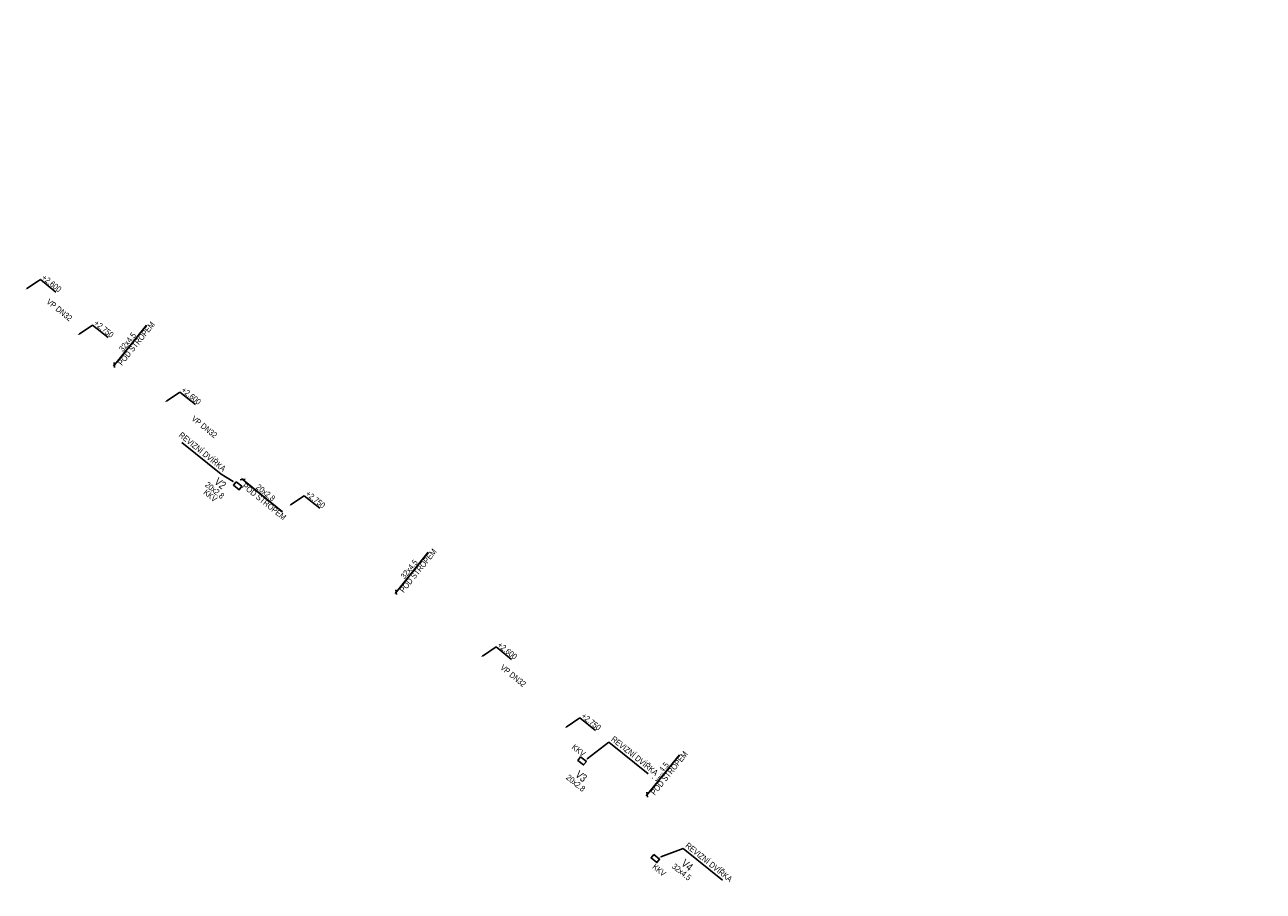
# Model space of a CAD drawing. Header units: millimetres. Extents: x -596506442 to -596040348, y -1160311056 to -1159813945.
# Tile 38 of 77: x -596416107 to -596384644, y -1160016743 to -1159994732. Entities that reach past the tile are written whole.
import ezdxf
from ezdxf import colors
from ezdxf.entities.mleader import LeaderData, LeaderLine
from ezdxf.math import Vec2, Vec3

# ---------------------------------------------------------------- set-up
doc = ezdxf.new("R2010")
doc.units = ezdxf.units.MM
doc.layers.add('obrys', color=7, linetype='Continuous')
doc.layers.add('TP_01_Text', color=7, linetype='Continuous', lineweight=5)
doc.layers.add('ZTI-potr_studena-popis', color=7, linetype='Continuous', lineweight=13)
doc.styles.add('ARIAL', font='arial.ttf', dxfattribs={"width": 0.8})
doc.styles.get("Standard").update_dxf_attribs({"font": 'ic-simplex.shx', "width": 0.8})

msp = doc.modelspace()

# ---------------------------------------------------------------- texts
at = {"layer": 'TP_01_Text', "color": 0, "insert": (-596437549.206, -1159908782.553), "char_height": 200, "width": 9574.27685, "attachment_point": 1, "rotation": 321.1223711, "style": 'ARIAL', "bg_fill": 3, "box_fill_scale": 1, "bg_fill_color": 256, "bg_fill_transparency": 0}
msp.add_mtext('\\A1;POZNÁMKA - OBECNĚ:\\PPROJEKTOVÁ DOKUMENTACE BYLA ZPRACOVÁNA ZA ÚČELEM VYDÁNÍ STAVEBNÍHO POVOLENÍ. PODROBNOST, PŘESNOST, ROZSAH I OBSAH DOKUMENTACE ODPOVÍDÁ VYHLÁŠCE Č. 499/2006 - VYHLÁŠKA O DOKUMENTACI STAVEB:\\PVÝKRESOVÁ ČÁST OBSAHUJE UMÍSTĚNÍ A USPOŘÁDÁNÍ ROZHODUJÍCÍCH ZAŘÍZENÍ, STROJŮ, ZÁKLADNÍCH MECHANICKÝCH KOMPONENTŮ, ZDROJŮ ENERGIE APOD.; ZÁKLADNÍ VYMEZENÍ PROSTORU NA JEJICH UMÍSTĚNÍ VE STAVBĚ; \\PPŘED ZAHÁJENÍM VÝSTAVBY JE NUTNÉ ZLADIT ODVOD KONDENZÁTU OD VŠECH VZDUCHOTECHNICKÝCH JEDNOTEK DLE ZVOLENE TECHNOLOGIE\\P\\PPOZNÁMKA - VODOVOD:\\P\\pt200;-^IUZAVÍRACÍ ARMATURY BUDOU UMÍSTĚNY DLE ČSN 75 5401, NUTNOST ZAJISTIT PŘÍSTUP\\P-^IMINIMÁLNÍ SKLON BUDE 0,3 % SMĚREM K VYPOUŠTĚCÍM ARMATURÁM,\\P-^IVEŠKERÉ POTRUBÍ BUDE ZAIZOLOVÁNO TEPELNOU IZOLACÍ, VIZ LEGENDA,\\P-^IKOTVENÍ POTRUBÍ, KOMPENZÁTORY DÉLKOVÉ ROZTAŽNOSTI A VÝŠKOVÉ UMÍSTĚNÍ PŘÍVODŮ VODY BUDE DLE MONTÁŽNÍCH NÁVODŮ DODAVATELŮ,\\P-^IPOTRUBÍ PITNÉ VODY BUDE Z TŘÍVRSTVÉHO POTRUBÍ PP-RCT, POŽÁRNÍ POTRUBÍ Z OCELI (OZN. JMENOVITOU SVĚTLOSTÍ POTRUBÍ DN)\\P-^IPOTRUBÍ PŘEVÁŽNĚ VEDENO V PŘEDSTĚNĚ, NENÍ-LI UVEDENO JINAK, SVISLÉ POTRUBÍ VEDENO V  KOMÍNOVÝCH PRŮDUŠÍCH PRŮMĚRU 150 mm\\P-^IPOLOHY REDUKCÍ, KULOVÝCH KOHOUTŮ A ARMATUR JSOU ZAKRESLENY POUZE ORIENTAČNĚ, PŘESNÁ POLOHA BUDE UPŘESNĚNA V DALŠÍM STUPNI PD\\P-^IPŘED VSTUPEM VODOVODU DO KAŽDÉHO BYTU BUDE OSAZEN NA SV A TV PODRUŽNÝ VODOMĚR S M-BUS, NUTNO ZAJISTIT PŘÍSTUP (OSAZENÍ REVIZNÍCH DVÍŘEK)\\P-^IOCHRANU PROTI ZNEČIŠTĚNÍ PITNÉ VODY VE VNITŘNÍM VODOVODU A ZAŘÍZENÍ NA OCHRANU PROTI ZNEČIŠTĚNÍ, ZPĚTNÝM PRŮTOKEM NUTNO ŘEŠIT DLE ČSN EN 1717, \\PDÁLE VIZ TECHNICKÁ ZPRÁVA.\\P\\PPOZNÁMKA - KANALIZACE:\\P-^IVŠECHNA PŘIPOJOVACÍ POTRUBÍ BUDOU PROVEDENA V MINIMÁLNÍM SKLONU 3% NENÍ-LI TOMU UVEDENO JINAK, \\P-^IVEŠKERÉ ODPADNÍ POTRUBÍ BUDE PROVEDENO Z ODHLUČNĚNÝCH TŘÍVRSTVÝCH PLASTOVÝCH TRUBEK Z PP, PŘIPOJOVACÍ POTRUBÍ Z MATERIÁLU PP-HT,\\P-^IPOTRUBÍ V DRÁŽKÁCH BUDE CHRÁNĚNO PROTI MECHANICKÉMU POŠKOZENÍ PLSTĚNÝMI PÁSY,\\P-^IUCHYCENÍ POTRUBÍ BUDE PROVEDENO DLE MONTÁŽNÍHO NÁVODU VÝROBCE,\\P-^INA ODPADNÍM POTRUBÍ BUDOU UMÍSTĚNY ČISTICÍ KUSY 1 m NAD PODLAHOU DANÉHO PODLAŽÍ, NUTNO ZAJISTIT PŘÍSTUP (OSAZENÍ REVIZNÍCH DVÍŘEK),\\P-^IDANÁ ODPADNÍ POTRUBÍ BUDOU VYVEDENA NAD STŘECHU A UKONČENY VENTILAČNÍ HLAVICÍ VE VÝŠCE min. 0,5 m NAD ÚROVNÍ STŘECHY\\P-^IZÁSADY PRO PROVÁDĚNÍ PŘIPOJOVACÍHO POTRUBÍ:\\P\\pi-400,l600,t600;--^INEJVĚTŠÍ DÉLKA NEVĚTRANÉHO PŘIPOJOVACÍHO POTRUBÍ JE 4 m,\\P--^INEJMENŠÍ SKLON NEVĚTRANÉHO PŘIPOJOVACÍHO POTRUBÍ JSOU 3%,\\P--^IUM KAŽDÉHO ZAŘIZOVACÍHO PŘEDMĚTU BUDE OSAZENA ZÁPACHOVÁ UZÁVĚRA S VÝŠKOU VODNÍHO SLOUPCE MINIMÁLNĚ 50 mm,\\P--^IPŘECHOD NA ODPADNÍ POTRUBÍ JE PROVEDEN ODBOČKAMI S ÚHLEM ODBOČENÍ 45° AŽ 88,5°,\\P--^IPŘIPOJOVACÍ POTRUBÍ OD DVOU A VÍCE ZAŘIZOVACÍCH PŘEDMĚTŮ NAPOJENÉHO DO SVODNÉHO POTRUBÍ MÁ BÝT OPATŘENO ČISTÍCÍ TVAROVKOU,\\P--^IPŘIPOJOVACÍ POTRUBÍ NAPOJENÁ NA ODPADNÍ POTRUBÍ ODBOČKOU S ÚHLEM VĚTŠÍM NEŽ 75°, MUSÍ MÍT MEZI DNEM PŘIPOJOVACÍHO POTRUBÍ V MÍSTĚ PŘIPOJENÍ \\P\\pi0,l0,tz;^IA HLADINOU VODY V NAPOJENÉ ZÁPACHOVÉ UZÁVĚRCE SVISLOU VZDÁLENOST VĚTŠÍ NEBO ROVNU VNITŘNÍMU PRŮMĚRU PŘIPOJOVACÍHO POTRUBÍ,\\P\\pi-400,l600,t600;--^IODBOČKY S BOČNÍM ÚHLEM PŘIPOJENÍ VĚTŠÍM NEŽ 60° MUSÍ BÝT NA PŘIPOJOVACÍM POTRUBÍ OSAZENY S ODTOKEM VE SVISLÉ ROVINĚ,\\P--^IEXCENTRICKÉ REDUKCE OSAZENÉ NA LEŽATÉM PŘIPOJOVACÍM POTRUBÍ MUSÍ BÝT OSAZENY S ROVNÝM POVRCHEM NAHOŘE,\\P--^IODPADNÍ POTRUBÍ , KTERÉ JE VYVEDENO NAD STŘECHU BUDE UKONČENO VĚTRACÍ HLAVICÍ v=0,5 m, OSTATNÍ  POTRUBÍ UKONČENA PŘIVZDUŠŇOVACÍM VENTILEM ,\\P\\pi0,l0,tz;DÁLE VIZ TECHNICKÁ ZPRÁVA.', dxfattribs=at)

# ---------------------------------------------------------------- next in the draw order: texts
at = {"layer": 'obrys', "char_height": 200, "width": 3467.51018, "attachment_point": 1, "rotation": 321.1223711}
for insert in [(-596476703.894, -1159957750.085), (-596477780.801, -1159959085.778)]:
    msp.add_mtext('\\pi2798.69709;{\\fArial|b0|i0|c238|p34;KKV50\\P\\pi1200.00677;BEZ OVLÁDACÍ PÁKY}', dxfattribs=dict(at, insert=insert))

# ---------------------------------------------------------------- next in the draw order: texts
at = {"layer": 'TP_01_Text', "color": 0, "insert": (-596423519.894, -1159920093.74), "char_height": 200, "width": 9574.27685, "attachment_point": 1, "rotation": 321.1223711, "style": 'ARIAL', "bg_fill": 3, "box_fill_scale": 1, "bg_fill_color": 256, "bg_fill_transparency": 0}
msp.add_mtext('\\A1;POZNÁMKA - OBECNĚ:\\PPROJEKTOVÁ DOKUMENTACE BYLA ZPRACOVÁNA ZA ÚČELEM VYDÁNÍ STAVEBNÍHO POVOLENÍ. PODROBNOST, PŘESNOST, ROZSAH I OBSAH DOKUMENTACE ODPOVÍDÁ VYHLÁŠCE Č. 499/2006 - VYHLÁŠKA O DOKUMENTACI STAVEB:\\PVÝKRESOVÁ ČÁST OBSAHUJE UMÍSTĚNÍ A USPOŘÁDÁNÍ ROZHODUJÍCÍCH ZAŘÍZENÍ, STROJŮ, ZÁKLADNÍCH MECHANICKÝCH KOMPONENTŮ, ZDROJŮ ENERGIE APOD.; ZÁKLADNÍ VYMEZENÍ PROSTORU NA JEJICH UMÍSTĚNÍ VE STAVBĚ; ZÁKLADNÍ PŘEHLEDOVÁ SCHÉMATA ROZVODŮ A ZAŘÍZENÍ, ZÁKLADNÍ TECHNOLOGICKÁ SCHÉMATA; PŮDORYSY PÁTEŘNÍCH POTRUBNÍCH ROZVODŮ; PŘIPOJOVACÍ POTRUBNÍ ANI KONCOVÉ PRVKY SE NEZOBRAZUJÍ\\P\\PPOZNÁMKA - VODOVOD:\\P\\pt200;-^IUZAVÍRACÍ ARMATURY BUDOU UMÍSTĚNY DLE ČSN 75 5401, NUTNOST ZAJISTIT PŘÍSTUP\\P-^IMINIMÁLNÍ SKLON BUDE 0,3 % SMĚREM K VYPOUŠTĚCÍM ARMATURÁM,\\P-^IVEŠKERÉ POTRUBÍ BUDE ZAIZOLOVÁNO TEPELNOU IZOLACÍ, VIZ LEGENDA,\\P-^IKOTVENÍ POTRUBÍ, KOMPENZÁTORY DÉLKOVÉ ROZTAŽNOSTI A VÝŠKOVÉ UMÍSTĚNÍ PŘÍVODŮ VODY BUDE DLE MONTÁŽNÍCH NÁVODŮ DODAVATELŮ,\\P-^IPOTRUBÍ PITNÉ VODY BUDE Z TŘÍVRSTVÉHO POTRUBÍ PP-RCT, POŽÁRNÍ POTRUBÍ Z OCELI (OZN. JMENOVITOU SVĚTLOSTÍ POTRUBÍ DN)\\P-^IPOTRUBÍ PŘEVÁŽNĚ VEDENO V PŘEDSTĚNĚ, NENÍ-LI UVEDENO JINAK, SVISLÉ POTRUBÍ VEDENO V  KOMÍNOVÝCH PRŮDUŠÍCH PRŮMĚRU 150 mm\\P-^IPOLOHY REDUKCÍ, KULOVÝCH KOHOUTŮ A ARMATUR JSOU ZAKRESLENY POUZE ORIENTAČNĚ, PŘESNÁ POLOHA BUDE UPŘESNĚNA V DALŠÍM STUPNI PD\\P-^IPŘED VSTUPEM VODOVODU DO KAŽDÉHO BYTU BUDE OSAZEN NA SV A TV PODRUŽNÝ VODOMĚR S M-BUS, NUTNO ZAJISTIT PŘÍSTUP (OSAZENÍ REVIZNÍCH DVÍŘEK)\\P-^IOCHRANU PROTI ZNEČIŠTĚNÍ PITNÉ VODY VE VNITŘNÍM VODOVODU A ZAŘÍZENÍ NA OCHRANU PROTI ZNEČIŠTĚNÍ, ZPĚTNÝM PRŮTOKEM NUTNO ŘEŠIT DLE ČSN EN 1717, \\PDÁLE VIZ TECHNICKÁ ZPRÁVA.\\P\\PPOZNÁMKA - KANALIZACE:\\P-^IVŠECHNA PŘIPOJOVACÍ POTRUBÍ BUDOU PROVEDENA V MINIMÁLNÍM SKLONU 3% NENÍ-LI TOMU UVEDENO JINAK, \\P-^IVEŠKERÉ ODPADNÍ POTRUBÍ BUDE PROVEDENO Z ODHLUČNĚNÝCH TŘÍVRSTVÝCH PLASTOVÝCH TRUBEK Z PP, PŘIPOJOVACÍ POTRUBÍ Z MATERIÁLU PP-HT,\\P-^IPOTRUBÍ V DRÁŽKÁCH BUDE CHRÁNĚNO PROTI MECHANICKÉMU POŠKOZENÍ PLSTĚNÝMI PÁSY,\\P-^IUCHYCENÍ POTRUBÍ BUDE PROVEDENO DLE MONTÁŽNÍHO NÁVODU VÝROBCE,\\P-^INA ODPADNÍM POTRUBÍ BUDOU UMÍSTĚNY ČISTICÍ KUSY 1 m NAD PODLAHOU DANÉHO PODLAŽÍ, NUTNO ZAJISTIT PŘÍSTUP (OSAZENÍ REVIZNÍCH DVÍŘEK),\\P-^IDANÁ ODPADNÍ POTRUBÍ BUDOU VYVEDENA NAD STŘECHU A UKONČENY VENTILAČNÍ HLAVICÍ VE VÝŠCE min. 0,5 m NAD ÚROVNÍ STŘECHY\\P-^IZÁSADY PRO PROVÁDĚNÍ PŘIPOJOVACÍHO POTRUBÍ:\\P\\pi-400,l600,t600;--^INEJVĚTŠÍ DÉLKA NEVĚTRANÉHO PŘIPOJOVACÍHO POTRUBÍ JE 4 m,\\P--^INEJMENŠÍ SKLON NEVĚTRANÉHO PŘIPOJOVACÍHO POTRUBÍ JSOU 3%,\\P--^IUM KAŽDÉHO ZAŘIZOVACÍHO PŘEDMĚTU BUDE OSAZENA ZÁPACHOVÁ UZÁVĚRA S VÝŠKOU VODNÍHO SLOUPCE MINIMÁLNĚ 50 mm,\\P--^IPŘECHOD NA ODPADNÍ POTRUBÍ JE PROVEDEN ODBOČKAMI S ÚHLEM ODBOČENÍ 45° AŽ 88,5°,\\P--^IPŘIPOJOVACÍ POTRUBÍ OD DVOU A VÍCE ZAŘIZOVACÍCH PŘEDMĚTŮ NAPOJENÉHO DO SVODNÉHO POTRUBÍ MÁ BÝT OPATŘENO ČISTÍCÍ TVAROVKOU,\\P--^IPŘIPOJOVACÍ POTRUBÍ NAPOJENÁ NA ODPADNÍ POTRUBÍ ODBOČKOU S ÚHLEM VĚTŠÍM NEŽ 75°, MUSÍ MÍT MEZI DNEM PŘIPOJOVACÍHO POTRUBÍ V MÍSTĚ PŘIPOJENÍ \\P\\pi0,l0,tz;^IA HLADINOU VODY V NAPOJENÉ ZÁPACHOVÉ UZÁVĚRCE SVISLOU VZDÁLENOST VĚTŠÍ NEBO ROVNU VNITŘNÍMU PRŮMĚRU PŘIPOJOVACÍHO POTRUBÍ,\\P\\pi-400,l600,t600;--^IODBOČKY S BOČNÍM ÚHLEM PŘIPOJENÍ VĚTŠÍM NEŽ 60° MUSÍ BÝT NA PŘIPOJOVACÍM POTRUBÍ OSAZENY S ODTOKEM VE SVISLÉ ROVINĚ,\\P--^IEXCENTRICKÉ REDUKCE OSAZENÉ NA LEŽATÉM PŘIPOJOVACÍM POTRUBÍ MUSÍ BÝT OSAZENY S ROVNÝM POVRCHEM NAHOŘE,\\P--^IODPADNÍ POTRUBÍ , KTERÉ JE VYVEDENO NAD STŘECHU BUDE UKONČENO VĚTRACÍ HLAVICÍ v=0,5 m, OSTATNÍ  POTRUBÍ UKONČENA PŘIVZDUŠŇOVACÍM VENTILEM ,\\P\\pi0,l0,tz;DÁLE VIZ TECHNICKÁ ZPRÁVA.', dxfattribs=at)

# ---------------------------------------------------------------- next in the draw order: linework, layer by layer
at = {"ltscale": 20}
for p, q in [((-596413837.905, -1160003313.609), (-596413824.573, -1160003437.896)), ((-596410509.442, -1160006278.633), (-596410633.729, -1160006291.964)), ((-596406680.647, -1160009084.176), (-596406667.315, -1160009208.463)), ((-596400300.547, -1160014228.155), (-596400287.215, -1160014352.442))]:
    msp.add_line(p, q, dxfattribs=at)

# ---------------------------------------------------------------- next in the draw order: texts
at = {"attachment_point": 2, "rotation": 321.1223711, "line_spacing_factor": 0.8, "style": 'ARIAL', "bg_fill": 3, "box_fill_scale": 1, "bg_fill_color": 256, "bg_fill_transparency": 0}
for s, insert, char_height, width in [('VP DN32', (-596415179.03, -1160001916.51), 150, 1335.22116), ('VP DN32', (-596411494.258, -1160004887.371), 150, 1335.22116), ('V2', (-596411077.194, -1160006303.7), 200, 395.3664), ('VP DN32', (-596403651.48, -1160011210.641), 150, 1335.22116), ('KKV', (-596401987.162, -1160013105.125), 150, 281.48082), ('V3', (-596401905.442, -1160013741.523), 200, 395.3664), ('V4', (-596399213.78, -1160015999.635), 200, 395.3664)]:
    msp.add_mtext(s, dxfattribs=dict(at, insert=insert, char_height=char_height, width=width))
at = {"ltscale": 20, "char_height": 150, "width": 647.47907, "attachment_point": 1, "style": 'ARIAL', "bg_fill": 3, "box_fill_scale": 1, "bg_fill_color": 256, "bg_fill_transparency": 0}
for s, insert, rotation in [('32x4.5', (-596413729.399, -1160002957.726), 51.122371), ('20x2.8', (-596410153.559, -1160006387.138), 321.122371), ('32x4.5', (-596406572.141, -1160008728.293), 51.122371), ('32x4.5', (-596400192.041, -1160013872.272), 51.122371)]:
    msp.add_mtext(s, dxfattribs=dict(at, insert=insert, rotation=rotation))

# ---------------------------------------------------------------- next in the draw order: leaders
at = {"layer": 'ZTI-potr_studena-popis'}
ml = msp.add_multileader_mtext('Standard', dxfattribs=at)
ml.set_content('+2,600', color=256, style='ARIAL')
ml.set_leader_properties()
ml.build(insert=Vec2(0, 0))
ml.multileader.update_dxf_attribs({"text_left_attachment_type": 6, "text_right_attachment_type": 6, "dogleg_length": 0.36, "arrow_head_size": 50})
ctx = ml.context
ctx.base_point, ctx.char_height, ctx.arrow_head_size, ctx.landing_gap_size, ctx.plane_origin, ctx.plane_x_axis, ctx.plane_y_axis = Vec3(-596412163.591, -1160004062.997), 150, 50, 0.09, Vec3(-596412363.214, -1160004472.702), Vec3(0.778488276, -0.627659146), Vec3(0.627659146, 0.778488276)
ctx.left_attachment, ctx.right_attachment = 6, 6
notes = []
notes.append((ctx, [(1, (1, 1, 0), (-596412163.871, -1160004062.771), (0.778488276, -0.627659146), 0.36, [(0, [(-596412552.313, -1160004320.24)], 0, [])])]))
ctx.mtext.insert, ctx.mtext.text_direction, ctx.mtext.rotation, ctx.mtext.flow_direction = Vec3(-596412050.542, -1160003922.926), Vec3(0.778488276, -0.627659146), 5.604642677, 5
ctx.mtext.has_bg_fill, ctx.mtext.bg_color, ctx.mtext.bg_scale_factor, ctx.mtext.bg_transparency, ctx.mtext.use_window_bg_color = 1, -1027028792, 1.5, 0, 1
ml = msp.add_multileader_mtext('Standard', dxfattribs=at)
ml.set_content('+2,750', color=256, style='ARIAL')
ml.set_leader_properties()
ml.build(insert=Vec2(0, 0))
ml.multileader.update_dxf_attribs({"text_left_attachment_type": 6, "text_right_attachment_type": 6, "dogleg_length": 0.36, "arrow_head_size": 50})
ctx = ml.context
ctx.base_point, ctx.char_height, ctx.arrow_head_size, ctx.landing_gap_size, ctx.plane_origin, ctx.plane_x_axis, ctx.plane_y_axis = Vec3(-596409006.642, -1160006694.95), 150, 50, 0.09, Vec3(-596409206.265, -1160007104.655), Vec3(0.778488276, -0.627659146), Vec3(0.627659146, 0.778488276)
ctx.left_attachment, ctx.right_attachment = 6, 6
notes.append((ctx, [(1, (1, 1, 0), (-596409006.922, -1160006694.724), (0.778488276, -0.627659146), 0.36, [(0, [(-596409395.364, -1160006952.193)], 0, [])])]))
ctx.mtext.insert, ctx.mtext.text_direction, ctx.mtext.rotation, ctx.mtext.flow_direction = Vec3(-596408893.593, -1160006554.879), Vec3(0.778488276, -0.627659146), 5.604642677, 5
ctx.mtext.has_bg_fill, ctx.mtext.bg_color, ctx.mtext.bg_scale_factor, ctx.mtext.bg_transparency, ctx.mtext.use_window_bg_color = 1, -1027028792, 1.5, 0, 1
ml = msp.add_multileader_mtext('Standard', dxfattribs=at)
ml.set_content('+2,750', color=256, style='ARIAL')
ml.set_leader_properties()
ml.build(insert=Vec2(0, 0))
ml.multileader.update_dxf_attribs({"text_left_attachment_type": 6, "text_right_attachment_type": 6, "dogleg_length": 0.36, "arrow_head_size": 50})
ctx = ml.context
ctx.base_point, ctx.char_height, ctx.arrow_head_size, ctx.landing_gap_size, ctx.plane_origin, ctx.plane_x_axis, ctx.plane_y_axis = Vec3(-596402002.693, -1160012341.91), 150, 50, 0.09, Vec3(-596402202.317, -1160012751.615), Vec3(0.778488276, -0.627659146), Vec3(0.627659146, 0.778488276)
ctx.left_attachment, ctx.right_attachment = 6, 6
notes.append((ctx, [(1, (1, 1, 0), (-596402002.974, -1160012341.685), (0.778488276, -0.627659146), 0.36, [(0, [(-596402391.416, -1160012599.154)], 0, [])])]))
ctx.mtext.insert, ctx.mtext.text_direction, ctx.mtext.rotation, ctx.mtext.flow_direction = Vec3(-596401889.645, -1160012201.839), Vec3(0.778488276, -0.627659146), 5.604642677, 5
ctx.mtext.has_bg_fill, ctx.mtext.bg_color, ctx.mtext.bg_scale_factor, ctx.mtext.bg_transparency, ctx.mtext.use_window_bg_color = 1, -1027028792, 1.5, 0, 1
for ctx, leaders in notes:
    for number, flags, end, landing, length, lines in leaders:
        leader = LeaderData()
        leader.index, (leader.has_last_leader_line, leader.has_dogleg_vector, leader.attachment_direction) = number, flags
        leader.last_leader_point, leader.dogleg_vector, leader.dogleg_length = Vec3(end), Vec3(landing), length
        for number, points, colour, breaks in lines:
            line = LeaderLine()
            line.index, line.vertices, line.color, line.breaks = number, Vec3.list(points), colors.encode_raw_color(colour), breaks
            leader.lines.append(line)
        ctx.leaders.append(leader)

# ---------------------------------------------------------------- next in the draw order: linework, layer by layer
msp.add_lwpolyline([(-596401986.209, -1160013331.077), (-596401840.096, -1160013448.881), (-596401910.046, -1160013535.64), (-596402056.159, -1160013417.836)], close=True)

# ---------------------------------------------------------------- next in the draw order: texts
at = {"ltscale": 20, "char_height": 150, "width": 1280.37323, "attachment_point": 1, "style": 'ARIAL', "bg_fill": 3, "box_fill_scale": 1, "bg_fill_color": 256, "bg_fill_transparency": 0}
for insert, rotation in [((-596413756.363, -1160003307.382), 51.122371), ((-596410503.215, -1160006360.174), 321.122371), ((-596406599.105, -1160009077.949), 51.122371), ((-596400219.006, -1160014221.929), 51.122371)]:
    msp.add_mtext('POD STROPEM', dxfattribs=dict(at, insert=insert, rotation=rotation))
at = {"char_height": 150, "attachment_point": 2, "rotation": 321.1223711, "line_spacing_factor": 0.8, "style": 'ARIAL', "bg_fill": 3, "box_fill_scale": 1, "bg_fill_color": 256, "bg_fill_transparency": 0}
for s, insert, width in [('20x2.8', (-596411234.109, -1160006498.322), 281.48082), ('20x2.8', (-596402062.357, -1160013936.145), 281.48082), ('32x4.5', (-596399370.695, -1160016194.257), 285.09383)]:
    msp.add_mtext(s, dxfattribs=dict(at, insert=insert, width=width))

# ---------------------------------------------------------------- next in the draw order: leaders
at = {"layer": 'ZTI-potr_studena-popis'}
ml = msp.add_multileader_mtext('Standard', dxfattribs=at)
ml.set_content('+2,600', color=256, style='ARIAL')
ml.set_leader_properties()
ml.build(insert=Vec2(0, 0))
ml.multileader.update_dxf_attribs({"text_left_attachment_type": 6, "text_right_attachment_type": 6, "dogleg_length": 0.36, "arrow_head_size": 50})
ctx = ml.context
ctx.base_point, ctx.char_height, ctx.arrow_head_size, ctx.landing_gap_size, ctx.plane_origin, ctx.plane_x_axis, ctx.plane_y_axis = Vec3(-596415709.664, -1160001203.962), 150, 50, 0.09, Vec3(-596415909.287, -1160001613.667), Vec3(0.778488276, -0.627659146), Vec3(0.627659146, 0.778488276)
ctx.left_attachment, ctx.right_attachment = 6, 6
notes = []
notes.append((ctx, [(1, (1, 1, 0), (-596415709.944, -1160001203.736), (0.778488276, -0.627659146), 0.36, [(0, [(-596416098.386, -1160001461.206)], 0, [])])]))
ctx.mtext.insert, ctx.mtext.text_direction, ctx.mtext.rotation, ctx.mtext.flow_direction = Vec3(-596415596.615, -1160001063.891), Vec3(0.778488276, -0.627659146), 5.604642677, 5
ctx.mtext.has_bg_fill, ctx.mtext.bg_color, ctx.mtext.bg_scale_factor, ctx.mtext.bg_transparency, ctx.mtext.use_window_bg_color = 1, -1027028792, 1.5, 0, 1
ml = msp.add_multileader_mtext('Standard', dxfattribs=at)
ml.set_content('+2,600', color=256, style='ARIAL')
ml.set_leader_properties()
ml.build(insert=Vec2(0, 0))
ml.multileader.update_dxf_attribs({"text_left_attachment_type": 6, "text_right_attachment_type": 6, "dogleg_length": 0.36, "arrow_head_size": 50})
ctx = ml.context
ctx.base_point, ctx.char_height, ctx.arrow_head_size, ctx.landing_gap_size, ctx.plane_origin, ctx.plane_x_axis, ctx.plane_y_axis = Vec3(-596404132.867, -1160010537.799), 150, 50, 0.09, Vec3(-596404332.49, -1160010947.504), Vec3(0.778488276, -0.627659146), Vec3(0.627659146, 0.778488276)
ctx.left_attachment, ctx.right_attachment = 6, 6
notes.append((ctx, [(1, (1, 1, 0), (-596404133.147, -1160010537.573), (0.778488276, -0.627659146), 0.36, [(0, [(-596404521.589, -1160010795.042)], 0, [])])]))
ctx.mtext.insert, ctx.mtext.text_direction, ctx.mtext.rotation, ctx.mtext.flow_direction = Vec3(-596404019.818, -1160010397.727), Vec3(0.778488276, -0.627659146), 5.604642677, 5
ctx.mtext.has_bg_fill, ctx.mtext.bg_color, ctx.mtext.bg_scale_factor, ctx.mtext.bg_transparency, ctx.mtext.use_window_bg_color = 1, -1027028792, 1.5, 0, 1
for ctx, leaders in notes:
    for number, flags, end, landing, length, lines in leaders:
        leader = LeaderData()
        leader.index, (leader.has_last_leader_line, leader.has_dogleg_vector, leader.attachment_direction) = number, flags
        leader.last_leader_point, leader.dogleg_vector, leader.dogleg_length = Vec3(end), Vec3(landing), length
        for number, points, colour, breaks in lines:
            line = LeaderLine()
            line.index, line.vertices, line.color, line.breaks = number, Vec3.list(points), colors.encode_raw_color(colour), breaks
            leader.lines.append(line)
        ctx.leaders.append(leader)

# ---------------------------------------------------------------- next in the draw order: linework, layer by layer
at = {"ltscale": 20}
for points in [[(-596413013.945, -1160002362.059), (-596413856.954, -1160003407.647)], [(-596409557.892, -1160007102.592), (-596410603.48, -1160006259.584)], [(-596405856.687, -1160008132.626), (-596406699.696, -1160009178.213)], [(-596399476.587, -1160013276.606), (-596400319.596, -1160014322.193)]]:
    msp.add_lwpolyline(points, dxfattribs=at)
msp.add_lwpolyline([(-596410736.353, -1160006339.221), (-596410590.239, -1160006457.025), (-596410660.189, -1160006543.784), (-596410806.302, -1160006425.98)], close=True)

# ---------------------------------------------------------------- next in the draw order: texts
at = {"char_height": 150, "width": 281.48082, "attachment_point": 2, "rotation": 321.1223711, "line_spacing_factor": 0.8, "style": 'ARIAL', "bg_fill": 3, "box_fill_scale": 1, "bg_fill_color": 256, "bg_fill_transparency": 0}
for insert in [(-596411345.569, -1160006636.568), (-596399941.886, -1160016147.754)]:
    msp.add_mtext('KKV', dxfattribs=dict(at, insert=insert))

# ---------------------------------------------------------------- next in the draw order: linework, layer by layer
msp.add_lwpolyline([(-596400124.549, -1160015810.696), (-596399978.436, -1160015928.501), (-596400048.386, -1160016015.26), (-596400194.499, -1160015897.456)], close=True)

# ---------------------------------------------------------------- next in the draw order: leaders
ml = msp.add_multileader_mtext('Standard')
ml.set_content('REVIZNÍ DVÍŘKA', color=256, style='ARIAL')
ml.set_leader_properties()
ml.build(insert=Vec2(0, 0))
ml.multileader.update_dxf_attribs({"text_left_attachment_type": 5, "text_right_attachment_type": 5, "dogleg_length": 0.36, "arrow_head_size": 50})
ctx = ml.context
ctx.base_point, ctx.char_height, ctx.arrow_head_size, ctx.landing_gap_size, ctx.plane_origin, ctx.plane_x_axis, ctx.plane_y_axis = Vec3(-596412144.903, -1160005318.514), 150, 50, 0.09, Vec3(-596410555.504, -1160006438.507), Vec3(0.778488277, -0.627659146), Vec3(0.627659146, 0.778488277)
ctx.left_attachment, ctx.right_attachment, ctx.text_align_type = 5, 5, 2
notes = []
notes.append((ctx, [(1, (1, 1, 0), (-596411117.579, -1160006146.798), (-0.778488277, 0.627659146), 0.36, [(0, [(-596410773.641, -1160006361.481)], 0, [])])]))
ctx.mtext.insert, ctx.mtext.text_direction, ctx.mtext.rotation, ctx.mtext.alignment, ctx.mtext.flow_direction = Vec3(-596410981.188, -1160005976.915), Vec3(0.778488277, -0.627659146), 5.604642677, 3, 5
ctx.mtext.has_bg_fill, ctx.mtext.bg_color, ctx.mtext.bg_scale_factor, ctx.mtext.bg_transparency, ctx.mtext.use_window_bg_color = 1, -1027028792, 1.5, 0, 1
ml = msp.add_multileader_mtext('Standard')
ml.set_content('REVIZNÍ DVÍŘKA', color=256, style='ARIAL')
ml.set_leader_properties()
ml.build(insert=Vec2(0, 0))
ml.multileader.update_dxf_attribs({"text_left_attachment_type": 5, "text_right_attachment_type": 6, "dogleg_length": 0.36, "arrow_head_size": 50})
ctx = ml.context
ctx.base_point, ctx.char_height, ctx.arrow_head_size, ctx.landing_gap_size, ctx.plane_origin, ctx.plane_x_axis, ctx.plane_y_axis = Vec3(-596401267.839, -1160012958.883), 150, 50, 0.09, Vec3(-596401805.36, -1160013430.363), Vec3(0.778488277, -0.627659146), Vec3(0.627659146, 0.778488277)
ctx.left_attachment, ctx.right_attachment = 5, 6
notes.append((ctx, [(0, (1, 1, 0), (-596401268.119, -1160012958.657), (0.778488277, -0.627659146), 0.36, [(0, [(-596401856.936, -1160013410.182)], 0, [])])]))
ctx.mtext.insert, ctx.mtext.text_direction, ctx.mtext.rotation, ctx.mtext.flow_direction = Vec3(-596401131.028, -1160012789.34), Vec3(0.778488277, -0.627659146), 5.604642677, 5
ctx.mtext.has_bg_fill, ctx.mtext.bg_color, ctx.mtext.bg_scale_factor, ctx.mtext.bg_transparency, ctx.mtext.use_window_bg_color = 1, -1027028792, 1.5, 0, 1
at = {"layer": 'ZTI-potr_studena-popis'}
ml = msp.add_multileader_mtext('Standard', dxfattribs=at)
ml.set_content('+2,750', color=256, style='ARIAL')
ml.set_leader_properties()
ml.build(insert=Vec2(0, 0))
ml.multileader.update_dxf_attribs({"text_left_attachment_type": 6, "text_right_attachment_type": 6, "dogleg_length": 0.36, "arrow_head_size": 50})
ctx = ml.context
ctx.base_point, ctx.char_height, ctx.arrow_head_size, ctx.landing_gap_size, ctx.plane_origin, ctx.plane_x_axis, ctx.plane_y_axis = Vec3(-596414382.351, -1160002360.764), 150, 50, 0.09, Vec3(-596414581.975, -1160002770.469), Vec3(0.778488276, -0.627659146), Vec3(0.627659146, 0.778488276)
ctx.left_attachment, ctx.right_attachment = 6, 6
notes.append((ctx, [(1, (1, 1, 0), (-596414382.632, -1160002360.538), (0.778488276, -0.627659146), 0.36, [(0, [(-596414771.074, -1160002618.007)], 0, [])])]))
ctx.mtext.insert, ctx.mtext.text_direction, ctx.mtext.rotation, ctx.mtext.flow_direction = Vec3(-596414269.303, -1160002220.692), Vec3(0.778488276, -0.627659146), 5.604642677, 5
ctx.mtext.has_bg_fill, ctx.mtext.bg_color, ctx.mtext.bg_scale_factor, ctx.mtext.bg_transparency, ctx.mtext.use_window_bg_color = 1, -1027028792, 1.5, 0, 1
for ctx, leaders in notes:
    for number, flags, end, landing, length, lines in leaders:
        leader = LeaderData()
        leader.index, (leader.has_last_leader_line, leader.has_dogleg_vector, leader.attachment_direction) = number, flags
        leader.last_leader_point, leader.dogleg_vector, leader.dogleg_length = Vec3(end), Vec3(landing), length
        for number, points, colour, breaks in lines:
            line = LeaderLine()
            line.index, line.vertices, line.color, line.breaks = number, Vec3.list(points), colors.encode_raw_color(colour), breaks
            leader.lines.append(line)
        ctx.leaders.append(leader)

# ---------------------------------------------------------------- next in the draw order: leaders
ml = msp.add_multileader_mtext('Standard')
ml.set_content('REVIZNÍ DVÍŘKA', color=256, style='ARIAL')
ml.set_leader_properties()
ml.build(insert=Vec2(0, 0))
ml.multileader.update_dxf_attribs({"text_left_attachment_type": 5, "text_right_attachment_type": 6, "dogleg_length": 0.36, "arrow_head_size": 50})
ctx = ml.context
ctx.base_point, ctx.char_height, ctx.arrow_head_size, ctx.landing_gap_size, ctx.plane_origin, ctx.plane_x_axis, ctx.plane_y_axis = Vec3(-596399382.279, -1160015661.319), 150, 50, 0.09, Vec3(-596399943.7, -1160015909.983), Vec3(0.778488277, -0.627659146), Vec3(0.627659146, 0.778488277)
ctx.left_attachment, ctx.right_attachment = 5, 6
notes = []
notes.append((ctx, [(0, (1, 1, 0), (-596399382.559, -1160015661.093), (0.778488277, -0.627659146), 0.36, [(0, [(-596399995.276, -1160015889.802)], 0, [])])]))
ctx.mtext.insert, ctx.mtext.text_direction, ctx.mtext.rotation, ctx.mtext.flow_direction = Vec3(-596399245.468, -1160015491.776), Vec3(0.778488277, -0.627659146), 5.604642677, 5
ctx.mtext.has_bg_fill, ctx.mtext.bg_color, ctx.mtext.bg_scale_factor, ctx.mtext.bg_transparency, ctx.mtext.use_window_bg_color = 1, -1027028792, 1.5, 0, 1
for ctx, leaders in notes:
    for number, flags, end, landing, length, lines in leaders:
        leader = LeaderData()
        leader.index, (leader.has_last_leader_line, leader.has_dogleg_vector, leader.attachment_direction) = number, flags
        leader.last_leader_point, leader.dogleg_vector, leader.dogleg_length = Vec3(end), Vec3(landing), length
        for number, points, colour, breaks in lines:
            line = LeaderLine()
            line.index, line.vertices, line.color, line.breaks = number, Vec3.list(points), colors.encode_raw_color(colour), breaks
            leader.lines.append(line)
        ctx.leaders.append(leader)

doc.saveas('drawing.dxf')
